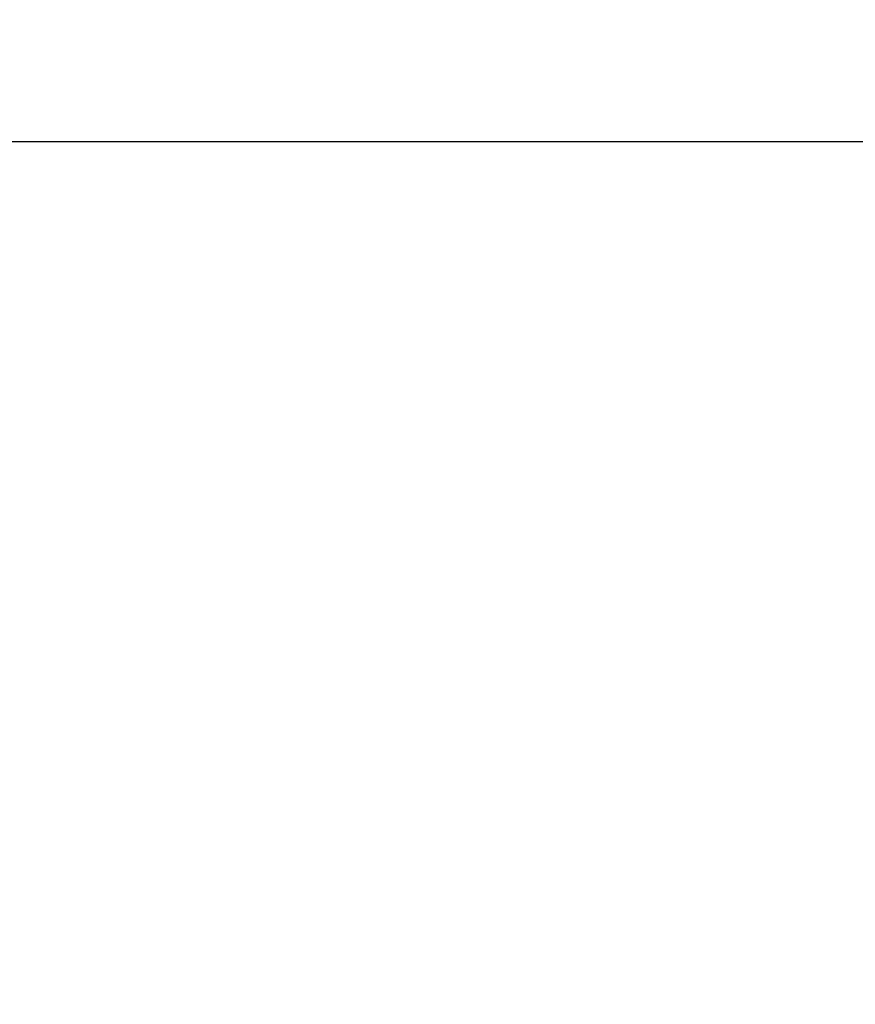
# Model space of a CAD drawing. Header units: millimetres. Extents: x -421 to 421, y 0 to 721.
# Tile 231 of 256: x -155.577 to -155.477, y 196.481 to 196.599. Entities that reach past the tile are written whole.
import ezdxf

# ---------------------------------------------------------------- set-up
doc = ezdxf.new("R2010")
doc.units = ezdxf.units.MM
doc.header["$MEASUREMENT"] = 0
for name, color, linetype in [('IGES LEVEL 15', 7, 'Continuous'), ('IGES LEVEL 22', 7, 'Continuous'), ('IGES LEVEL 5', 7, 'Continuous')]:
    doc.layers.add(name, color=color, linetype=linetype)

msp = doc.modelspace()

# ---------------------------------------------------------------- linework, layer by layer
at = {"layer": 'IGES LEVEL 15', "color": 2}
msp.add_open_spline([(-156.07508, 195.73384, -506.67125), (-155.78111, 198.19089, -507.02691), (-155.48714, 200.64794, -507.38257)], degree=2, dxfattribs=at)
at = {"layer": 'IGES LEVEL 22', "color": 255}
msp.add_open_spline([(-258.40853, 277.21094, -485.7068), (-258.35943, 276.82838, -485.81639), (-258.30982, 276.44754, -485.9313), (-258.2086, 275.68486, -486.15577), (-258.15715, 275.30377, -486.268), (-258.00016, 274.16123, -486.60465), (-257.89199, 273.40055, -486.82903), (-257.55615, 271.12175, -487.50196), (-257.31715, 269.6069, -487.95029), (-256.54852, 265.07722, -489.29382), (-255.96783, 262.08061, -490.18805), (-253.95408, 253.18429, -492.85865), (-252.25539, 247.38094, -494.62819), (-247.68702, 236.37879, -498.04998), (-244.79778, 231.18823, -499.70194), (-239.32556, 224.28677, -501.91853), (-237.30577, 222.12311, -502.61146), (-232.928, 218.1384, -503.88653), (-230.55529, 216.305, -504.46687), (-223.02773, 211.30152, -506.04005), (-217.44642, 208.61901, -506.8607), (-205.77111, 204.19405, -508.19737), (-199.68142, 202.4409, -508.71752), (-181.09563, 197.9982, -510.02732), (-168.30468, 196.08009, -510.58184), (-155.47867, 194.49214, -511.04096)], degree=3, knots=[0, 0, 0, 0, 0.0078125, 0.0078125, 0.015625, 0.015625, 0.03125, 0.03125, 0.0625, 0.0625, 0.125, 0.125, 0.25, 0.25, 0.375, 0.375, 0.4375, 0.4375, 0.5, 0.5, 0.625, 0.625, 0.75, 0.75, 1, 1, 1, 1], dxfattribs=at)
at = {"layer": 'IGES LEVEL 5'}
msp.add_open_spline([(309.48628, 196.5844, -84.23715), (0, 196.5844, -84.23715), (-309.48628, 196.5844, -84.23715)], degree=2, dxfattribs=at)
at = {"layer": 'IGES LEVEL 5', "color": 255}
msp.add_open_spline([(309.48628, 196.5844, -84.23715), (0, 196.5844, -84.23715), (-309.48628, 196.5844, -84.23715)], degree=2, dxfattribs=at)
msp.add_open_spline([(309.48628, 196.5844, -84.23715), (0, 196.5844, -84.23715), (-309.48628, 196.5844, -84.23715)], degree=2, dxfattribs=at)

doc.saveas('drawing.dxf')
